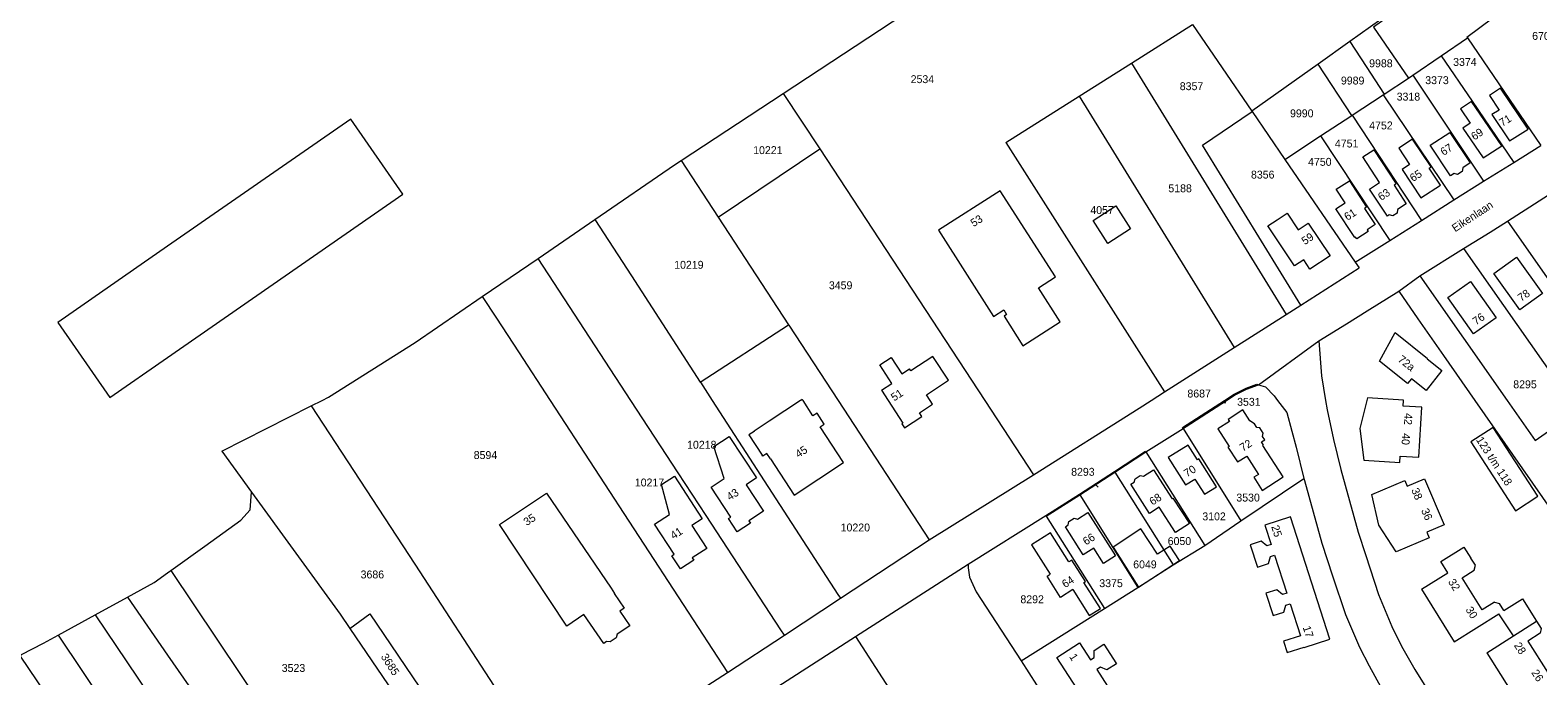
# Model space of a CAD drawing. Header units: metres. Extents: x 195864 to 198202, y 543264 to 544906.
# Tile 43 of 57: x 196969 to 197312, y 543937 to 544084. Entities that reach past the tile are written whole.
import ezdxf
from ezdxf.enums import TextEntityAlignment as Align

# ---------------------------------------------------------------- set-up
doc = ezdxf.new("R2010")
doc.units = ezdxf.units.M
doc.header["$MEASUREMENT"] = 0
for name, color, linetype, lineweight in [('Level 1', 7, 'Continuous', 0), ('Level 11', 7, 'Continuous', 0), ('Level 2', 7, 'Continuous', 0), ('Level 31', 7, 'Continuous', 0), ('Level 32', 7, 'Continuous', 0), ('Level 34', 7, 'Continuous', 0)]:
    doc.layers.add(name, color=color, linetype=linetype, lineweight=lineweight)
doc.styles.add('Style-CHAR_FAST_FONT', font='CHAR_FAST_FONT.shx')

msp = doc.modelspace()

# ---------------------------------------------------------------- linework, layer by layer
at = {"layer": 'Level 1', "color": 7, "linetype": 'Continuous', "lineweight": 0}
for p, q in [((197303.88, 544106.24), (197269.59, 544081.84)), ((197296.27, 544082.86), (197311.78, 544094.43)), ((197219.79, 544076.94), (197233.71, 544085.75)), ((197233.71, 544085.75), (197247.25, 544065.96)), ((197290.43, 544078.59), (197296.38, 544082.7)), ((197296.27, 544082.86), (197296.38, 544082.7)), ((197296.38, 544082.7), (197313.13, 544058.17)), ((197269.59, 544081.84), (197262.36, 544076.7)), ((197207.89, 544069.41), (197219.79, 544076.94)), ((197219.79, 544076.94), (197255.04, 544019.61)), ((197262.36, 544076.7), (197247.25, 544065.96)), ((197270.06, 544065), (197262.36, 544076.7)), ((197283.98, 544074.15), (197290.43, 544078.59)), ((197277.4, 544069.84), (197283, 544073.51)), ((197283, 544073.51), (197283.98, 544074.15)), ((197283.98, 544074.15), (197300.1, 544049.98)), ((197117.09, 544054.69), (197140.39, 544070.02)), ((197140.39, 544070.02), (197148.7, 544057.35)), ((197191.12, 544058.8), (197207.89, 544069.41)), ((197207.89, 544069.41), (197243.19, 544012.05)), ((197270.08, 544065.02), (197277.15, 544069.68)), ((197277.15, 544069.68), (197277.4, 544069.84)), ((197277.15, 544069.68), (197293.33, 544045.73)), ((197247.25, 544065.96), (197247.31, 544065.88)), ((197247.31, 544065.88), (197254.79, 544054.95)), ((197262.93, 544060.31), (197270.06, 544065)), ((197270.06, 544065), (197270.08, 544065.02)), ((197270.08, 544065.02), (197285.9, 544041.05)), ((197191.12, 544058.8), (197227.35, 544001.94)), ((197254.79, 544054.95), (197262.93, 544060.31)), ((197262.93, 544060.31), (197278.67, 544036.49)), ((197305.52, 544040.89), (197334.49, 544059.44)), ((197306.95, 544054.28), (197313.13, 544058.17)), ((197117.09, 544054.69), (197125.55, 544041.77)), ((197125.55, 544041.77), (197148.7, 544057.35)), ((197148.7, 544057.35), (197186.32, 544000)), ((197254.79, 544054.95), (197270.82, 544031.54)), ((197300.1, 544049.98), (197306.95, 544054.28)), ((197293.33, 544045.73), (197300.1, 544049.98)), ((197285.9, 544041.05), (197293.33, 544045.73)), ((197084.46, 544032.41), (197097.43, 544041.28)), ((197125.55, 544041.77), (197141.57, 544017.29)), ((197278.67, 544036.49), (197285.9, 544041.05)), ((197305.52, 544040.89), (197314.95, 544027.43)), ((197270.82, 544031.54), (197278.67, 544036.49)), ((197285.52, 544028.4), (197295.54, 544034.62)), ((197295.54, 544034.62), (197319.84, 544000)), ((197071.75, 544023.72), (197084.46, 544032.41)), ((197092.77, 544019.69), (197084.46, 544032.41)), ((197270.82, 544031.54), (197271.71, 544030.24)), ((197258.41, 544021.76), (197271.71, 544030.24)), ((197280.72, 544024.93), (197285.52, 544028.4)), ((197285.52, 544028.4), (197305.43, 544000)), ((197255.04, 544019.61), (197258.41, 544021.76)), ((197105.65, 544000), (197092.77, 544019.69)), ((197121.47, 544004.18), (197141.57, 544017.29)), ((197243.19, 544012.05), (197255.04, 544019.61)), ((197248.76, 544003.59), (197262.51, 544013.6)), ((197079.99, 544011.09), (197087.22, 544000)), ((197227.35, 544001.94), (197243.19, 544012.05)), ((197032.74, 543998.75), (197035.2, 544000)), ((197035.2, 544000), (197036.64, 544000.73)), ((197087.22, 544000), (197127.65, 543938.02)), ((197152.89, 544000), (197173.69, 543968.22)), ((197186.32, 544000), (197197.44, 543983.05)), ((197221.56, 543998.25), (197224.3, 544000)), ((197224.3, 544000), (197227.35, 544001.94)), ((197232.24, 543994.1), (197241.43, 544000)), ((197012.38, 543988.43), (197032.74, 543998.75)), ((197197.44, 543983.05), (197221.56, 543998.25)), ((197223.1, 543988.31), (197231.54, 543993.65)), ((197231.54, 543993.65), (197232.24, 543994.1)), ((197231.54, 543993.65), (197244.73, 543972.53)), ((197012.38, 543988.43), (197019.15, 543979.1)), ((197215.97, 543983.68), (197223.1, 543988.31)), ((197223.1, 543988.31), (197236.48, 543966.96)), ((197173.69, 543968.22), (197197.44, 543983.05)), ((197207.99, 543978.51), (197215.97, 543983.68)), ((197215.97, 543983.68), (197229.31, 543962.52)), ((197244.73, 543972.53), (197259.11, 543982.24)), ((197200.33, 543973.66), (197207.99, 543978.51)), ((197207.99, 543978.51), (197221.23, 543957.36)), ((197182.55, 543962.66), (197200.25, 543973.78)), ((197200.25, 543973.78), (197200.33, 543973.66)), ((197200.33, 543973.66), (197213.61, 543952.59)), ((197236.48, 543966.96), (197244.73, 543972.53)), ((197153.4, 543954.9), (197173.69, 543968.22)), ((197229.31, 543962.52), (197236.48, 543966.96)), ((197156.88, 543946.2), (197182.55, 543962.66)), ((197221.23, 543957.36), (197229.31, 543962.52)), ((197000, 543960.71), (197000.76, 543961.26)), ((197000.76, 543961.26), (197031.14, 543915.9)), ((196983.47, 543951.13), (196990.85, 543955.16)), ((196990.85, 543955.16), (197000, 543941.94)), ((197213.61, 543952.59), (197221.23, 543957.36)), ((197140.64, 543946.53), (197153.4, 543954.9)), ((197194.6, 543940.63), (197213.61, 543952.59)), ((196975.01, 543946.51), (196983.47, 543951.13)), ((196983.47, 543951.13), (197000, 543926.69)), ((196975.01, 543946.51), (197000, 543909.44)), ((197041.54, 543948.03), (197058.02, 543923.82)), ((197088.38, 543902.26), (197156.88, 543946.2)), ((197127.65, 543938.02), (197140.64, 543946.53)), ((197156.88, 543946.2), (197203.22, 543874.59)), ((197000, 543941.94), (197031.55, 543896.36)), ((197106.9, 543924.63), (197127.65, 543938.02)), ((197194.6, 543940.63), (197210.66, 543915.76))]:
    msp.add_line(p, q, dxfattribs=at)
at = {"layer": 'Level 1', "color": 7, "linetype": 'Continuous', "lineweight": 0, "flags": 128}
for points in [[(197140.39, 544070.02), (197187.22, 544100.83), (197211.85, 544117.68)], [(197304.16, 544105.84), (197274.97, 544085.11), (197283, 544073.51)], [(197269.59, 544081.84), (197273.3, 544076.15), (197277.4, 544069.84)], [(197290.43, 544078.59), (197297.47, 544068.23), (197306.95, 544054.28)], [(197258.41, 544021.76), (197235.98, 544058.24), (197247.31, 544065.88)], [(197097.43, 544041.28), (197115.59, 544053.7), (197117.09, 544054.69)], [(197097.43, 544041.28), (197105.76, 544028.44), (197121.47, 544004.18)], [(197295.54, 544034.62), (197301.59, 544038.36), (197305.52, 544040.89)], [(197036.64, 544000.73), (197056.44, 544013.25), (197071.75, 544023.72)], [(197071.75, 544023.72), (197074.99, 544018.76), (197079.99, 544011.09)], [(197262.51, 544013.6), (197268.8, 544017.51), (197273.57, 544020.48), (197280.72, 544024.93)], [(197280.72, 544024.93), (197285.11, 544018.64), (197290.93, 544010.29), (197298.11, 544000)], [(197141.57, 544017.29), (197141.65, 544017.18), (197152.89, 544000)], [(197262.51, 544013.6), (197263.12, 544005.66), (197264.04, 544000)], [(197121.47, 544004.18), (197121.48, 544004.17), (197124.17, 544000)], [(197241.01, 544000), (197243.2, 544001.41), (197245.92, 544002.78), (197248.39, 544003.7), (197248.76, 544003.59)], [(197241.43, 544000), (197243.32, 544001.21), (197246.02, 544002.57), (197248.76, 544003.59)], [(197248.76, 544003.59), (197250.32, 544003.14), (197252.3, 544001.09), (197253.12, 544000)], [(197140.64, 543946.53), (197139.86, 543947.71), (197122.78, 543973.82), (197116.45, 543983.49), (197105.65, 544000)], [(197124.17, 544000), (197135.19, 543983), (197152.83, 543955.78), (197153.4, 543954.9)], [(197231.54, 543993.65), (197231.42, 543993.84), (197241.01, 544000)], [(197253.12, 544000), (197255.19, 543997.27), (197256.39, 543993.04), (197257.34, 543989.39), (197259.11, 543982.24)], [(197264.04, 544000), (197264.38, 543997.89), (197265.85, 543991.13), (197267.55, 543984.27), (197271.48, 543970.02), (197273.22, 543964.66), (197276.14, 543955.79), (197279.18, 543948.45), (197281.4, 543944.01), (197284.39, 543938.69), (197287.69, 543933.46)], [(197298.11, 544000), (197313.53, 543977.89), (197330.7, 543953.27)], [(197305.43, 544000), (197311.83, 543990.86), (197321.48, 543997.66)], [(197032.74, 543998.75), (197056.33, 543962.72), (197075.44, 543933.38), (197088.93, 543912.91)], [(197200.25, 543973.78), (197207.91, 543978.64), (197215.89, 543983.81), (197223.02, 543988.44), (197223.1, 543988.31)], [(197000.76, 543961.26), (197008.48, 543966.77), (197016.72, 543972.71), (197018.83, 543975.08), (197019.15, 543979.1)], [(197019.15, 543979.1), (197039.34, 543951.26), (197041.54, 543948.03)], [(197259.11, 543982.24), (197259.23, 543981.74), (197263.21, 543967.5), (197265.61, 543960.05), (197268.61, 543951.23), (197271.8, 543943.76), (197274, 543939.53), (197277.85, 543932.41)], [(197182.55, 543962.66), (197182.58, 543961.88), (197182.82, 543959.74), (197184.41, 543956.39), (197194.6, 543940.63)], [(196990.85, 543955.16), (196996.93, 543958.48), (197000, 543960.71)], [(197041.54, 543948.03), (197046.11, 543951.37), (197059.05, 543932.3)], [(196966.54, 543941.9), (196966.65, 543942.07), (196971.68, 543944.69), (196975.01, 543946.51)], [(197000, 543892.11), (196996.82, 543896.81), (196987.67, 543910.34), (196966.43, 543941.73)]]:
    msp.add_lwpolyline(points, dxfattribs=at)
at = {"layer": 'Level 11', "color": 7, "linetype": 'Continuous', "lineweight": 13}
for p, q in [((197000, 544009.81), (197053.65, 544047.04)), ((197169.49, 544006.75), (197169.16, 544007.25)), ((197144.35, 544000), (197137.15, 543995.28)), ((197144.38, 544000.02), (197144.35, 544000)), ((197162.77, 544002.34), (197164.3, 544000)), ((197173.9, 544000), (197173.06, 544001.27)), ((197209.29, 543958.71), (197206.17, 543963.63)), ((197298.21, 543962.45), (197297.19, 543964.08)), ((197297.97, 543961.34), (197298.21, 543962.45)), ((197208.95, 543958.49), (197209.29, 543958.71)), ((197285.89, 543956.96), (197291.9, 543960.74)), ((197206.41, 543956.88), (197210.15, 543950.96)), ((197302.58, 543954.01), (197303.7, 543953.74)), ((197304.7, 543952.14), (197303.7, 543953.74)), ((197304.7, 543952.14), (197308.93, 543954.8)), ((197308.93, 543954.8), (197312.16, 543949.69)), ((197300.86, 543942.49), (197312.16, 543949.69)), ((197306.91, 543946.34), (197303.6, 543951.4)), ((197312.16, 543949.69), (197313.2, 543948.05))]:
    msp.add_line(p, q, dxfattribs=at)
at = {"layer": 'Level 11', "color": 7, "linetype": 'Continuous', "lineweight": 13, "flags": 128}
for points in [[(197310.27, 544061.89), (197303.97, 544071.18), (197301.41, 544069.55), (197303.64, 544066.23), (197301.98, 544065.19), (197306.03, 544059.21), (197310.27, 544061.89)], [(197304.21, 544058.05), (197297.34, 544068.15), (197294.79, 544066.5), (197297.02, 544063.21), (197295.39, 544062.1), (197300.01, 544055.36), (197304.21, 544058.05)], [(197053.65, 544047.04), (197041.77, 544064.17), (197000, 544035.19)], [(197290.26, 544049.09), (197287.66, 544052.97), (197288.12, 544053.28), (197283.9, 544059.58), (197280.77, 544057.51), (197283.2, 544053.77), (197281.51, 544052.67), (197285.78, 544046.19), (197290.26, 544049.09)], [(197297.05, 544054.15), (197295.32, 544053.04), (197295.23, 544052.24), (197294.13, 544051.54), (197293.39, 544051.76), (197292.55, 544051.2), (197287.89, 544058.23), (197292.37, 544061.13), (197297.05, 544054.15)], [(197282.46, 544044.85), (197280.48, 544043.55), (197280.39, 544042.73), (197279.38, 544042.09), (197278.59, 544042.35), (197278.15, 544042.06), (197274.1, 544048.21), (197276.37, 544049.7), (197272.52, 544055.55), (197275.06, 544057.15), (197280.13, 544049.42), (197279.67, 544049.12), (197282.46, 544044.85)], [(197203.52, 544017.91), (197198.56, 544025.69), (197202.46, 544028.18), (197189.85, 544047.83), (197175.79, 544038.84), (197188.36, 544019.18), (197190.65, 544020.65), (197191.3, 544019.63), (197190.73, 544019.26), (197195.05, 544012.49), (197203.52, 544017.91)], [(197275.35, 544040.13), (197273.5, 544038.92), (197273.78, 544038.5), (197271.18, 544036.84), (197270.91, 544037.26), (197270.72, 544037.14), (197266.39, 544043.72), (197268.52, 544045.1), (197266.5, 544048.22), (197269.47, 544050.11), (197273.41, 544044.11), (197272.93, 544043.8), (197275.35, 544040.13)], [(197211.03, 544041.02), (197216.24, 544044.37), (197219.58, 544039.17), (197214.37, 544035.82), (197211.03, 544041.02)], [(197259.1, 544032.04), (197257, 544030.68), (197250.88, 544039.85), (197252.98, 544041.21)], [(197252.98, 544041.21), (197255.27, 544042.68), (197257.8, 544038.89), (197260.11, 544040.44), (197265.13, 544033.01), (197260.47, 544029.98), (197259.1, 544032.04)], [(197000, 544035.19), (196974.94, 544017.81), (196986.84, 544000.68), (197000, 544009.81)], [(197313.49, 544024.37), (197308.34, 544020.71), (197302.45, 544028.99), (197307.6, 544032.66), (197313.49, 544024.37)], [(197302.99, 544018.83), (197297.82, 544015.17), (197291.94, 544023.47), (197297.12, 544027.14), (197302.99, 544018.83)], [(197276.35, 544009), (197279.9, 544015.53), (197287.32, 544009.61), (197287.25, 544009.52), (197290.59, 544006.87), (197286.96, 544002.3), (197283.61, 544004.96), (197282.73, 544003.86), (197276.35, 544009)], [(197173.06, 544001.27), (197178.08, 544004.6), (197174.48, 544010.05), (197169.49, 544006.75)], [(197162.77, 544002.34), (197165.16, 544003.91), (197162.4, 544008.11), (197164.98, 544009.8), (197167.39, 544006.1), (197169.16, 544007.25)], [(197137.46, 543986.73), (197142.88, 543978.45), (197154.14, 543985.83), (197148.79, 543994.03), (197149.72, 543994.63), (197148.09, 543997.13), (197147.16, 543996.52), (197144.89, 544000)], [(197144.89, 544000), (197144.73, 544000.25), (197144.38, 544000.02)], [(197164.3, 544000), (197167.68, 543994.86), (197167.41, 543994.68), (197168, 543993.79), (197171.99, 543996.38), (197171.45, 543997.19), (197174.45, 543999.18), (197173.9, 544000)], [(197273.49, 544000), (197271.9, 543993.59), (197272.76, 543986.41), (197280.97, 543985.9), (197281.06, 543987.3), (197285.3, 543987.05), (197285.98, 543998.45), (197281.72, 543998.7), (197281.8, 544000)], [(197281.8, 544000), (197281.8, 544000.09), (197273.64, 544000.6), (197273.49, 544000)], [(197254.38, 543982.56), (197249.76, 543989.76), (197249.87, 543989.83), (197249.41, 543990.55), (197250.17, 543991.04), (197249.66, 543991.83), (197249.85, 543992.55), (197249.07, 543993.75), (197248.36, 543993.88), (197247.84, 543994.68), (197246.81, 543995.39), (197245.21, 543997.86), (197241.85, 543995.7), (197242.14, 543995.24), (197239.51, 543993.54), (197242.08, 543989.54), (197241.8, 543989.36), (197243.98, 543986), (197246.06, 543987.33), (197248.73, 543983.14), (197247.7, 543982.49), (197249.62, 543979.48), (197254.38, 543982.56)], [(197137.15, 543995.28), (197133.76, 543993.02), (197133.78, 543992.97), (197132.52, 543992.15), (197135.55, 543987.52)], [(197312.44, 543978.21), (197302.26, 543993.88), (197297.14, 543990.56), (197307.33, 543974.88), (197312.44, 543978.21)], [(197132.91, 543972.04), (197129.87, 543970.05), (197127.88, 543973.08), (197128.42, 543973.44), (197123.95, 543980.25), (197126.94, 543982.21), (197124.55, 543989.52), (197128.07, 543991.82), (197134.26, 543982.37), (197131.89, 543980.81), (197135.86, 543974.74), (197132.55, 543972.58), (197132.91, 543972.04)], [(197239.18, 543980.34), (197235.18, 543986.67), (197234.84, 543986.45), (197232.71, 543989.83), (197228.17, 543986.97), (197232.1, 543980.74), (197234.26, 543982.1), (197236.46, 543978.63), (197239.18, 543980.34)], [(197137.46, 543986.73), (197136.67, 543987.95), (197135.69, 543987.31), (197135.55, 543987.52)], [(197116.96, 543961.59), (197114.96, 543964.62), (197115.5, 543964.97), (197111.04, 543971.79), (197114.43, 543974.02), (197112.62, 543980.84), (197115.55, 543982.76), (197121.9, 543973.05), (197119.52, 543971.49), (197122.93, 543966.28), (197119.63, 543964.11), (197119.99, 543963.57), (197116.96, 543961.59)], [(197232.99, 543971.93), (197229.85, 543969.9), (197226.14, 543975.65), (197223.92, 543974.23), (197219.62, 543980.9), (197220.39, 543981.4), (197220.61, 543982.12), (197221.79, 543982.88), (197222.52, 543982.77), (197224.81, 543984.17), (197229.06, 543977.62), (197229.24, 543977.74), (197232.99, 543971.93)], [(197280.15, 543965.47), (197276.17, 543971.57), (197274.6, 543978.59), (197282.13, 543981.79), (197282.68, 543980.5), (197286.61, 543982.17), (197291.08, 543971.64), (197287.16, 543969.98), (197287.71, 543968.69), (197280.15, 543965.47)], [(197105.36, 543948.64), (197102.52, 543946.7), (197102.28, 543945.91), (197100.94, 543945), (197100.1, 543945.06), (197099.44, 543944.61), (197094.94, 543951.22), (197091.04, 543948.57), (197075.69, 543971.73), (197086.42, 543978.85), (197101.15, 543957.23), (197101.11, 543957.2), (197101.91, 543956.03), (197101.82, 543955.97), (197104.08, 543952.63), (197103.1, 543951.96), (197105.36, 543948.64)], [(197216.14, 543964.59), (197213.4, 543962.87), (197211.21, 543966.34), (197208.79, 543964.81), (197204.73, 543971.23), (197205.38, 543971.64), (197205.48, 543972.41), (197206.7, 543973.18), (197207.49, 543972.97), (197209.86, 543974.45), (197216.14, 543964.59)], [(197265.02, 543945.57), (197256.07, 543973.47), (197250.21, 543971.59), (197251.64, 543967.16), (197250.68, 543966.86), (197249.38, 543967.91), (197246.89, 543967.11), (197248.53, 543962.02), (197251.02, 543962.82), (197251.47, 543964.41), (197252.42, 543964.72), (197255.18, 543956.11), (197254.23, 543955.8), (197252.93, 543956.84), (197250.45, 543956.04), (197252.08, 543950.95), (197254.57, 543951.75), (197255.02, 543953.34), (197255.97, 543953.65), (197258.31, 543946.37), (197254.48, 543945.15), (197255.29, 543942.58), (197259.14, 543943.8), (197259.17, 543943.69), (197265.02, 543945.57)], [(197206.17, 543963.63), (197205.51, 543963.21), (197201.33, 543969.81), (197197, 543967.09), (197201.23, 543960.39)], [(197230.74, 543963.54), (197228.62, 543966.82), (197225.7, 543964.93), (197221.96, 543970.72), (197215.63, 543966.6), (197221.36, 543957.46), (197230.74, 543963.54)], [(197291.9, 543960.74), (197290.31, 543963.27), (197295.6, 543966.6), (197297.19, 543964.08)], [(197206.41, 543956.88), (197203.6, 543955.1), (197200.53, 543959.94), (197201.23, 543960.39)], [(197210.15, 543950.96), (197212.7, 543952.58), (197208.95, 543958.49)], [(197302.58, 543954.01), (197299.78, 543952.25), (197295.17, 543959.59), (197297.97, 543961.34)], [(197285.89, 543956.96), (197293.41, 543944.99), (197303.6, 543951.4)], [(197222.72, 543930.22), (197220.52, 543928.8), (197219.03, 543929.47), (197218.18, 543928.93), (197220.71, 543925.03), (197215.55, 543921.69), (197202.78, 543941.41), (197207.94, 543944.76), (197210.47, 543940.85), (197211.31, 543941.41), (197211.3, 543943.03), (197213.49, 543944.47), (197216.39, 543939.99), (197214.2, 543938.57), (197212.71, 543939.23), (197211.87, 543938.69), (197216.78, 543931.11), (197217.62, 543931.66), (197217.62, 543933.29), (197219.81, 543934.71), (197222.72, 543930.22)], [(197313.2, 543948.05), (197312.95, 543946.94), (197310.16, 543945.16), (197314.84, 543937.83), (197317.63, 543939.61), (197318.75, 543939.34), (197319.78, 543937.72)], [(197300.86, 543942.49), (197308.37, 543930.54), (197314.43, 543934.35)]]:
    msp.add_lwpolyline(points, dxfattribs=at)
at = {"layer": 'Level 31', "color": 7, "linetype": 'Continuous', "lineweight": 0}
for p, q in [((197241.34, 543999.45), (197240.35, 543999.41)), ((197212.22, 543980.21), (197211.54, 543980.9))]:
    msp.add_line(p, q, dxfattribs=at)

# ---------------------------------------------------------------- texts
at = {"layer": 'Level 2', "color": 7, "linetype": 'Continuous', "lineweight": 13, "style": 'Style-CHAR_FAST_FONT'}
for s, rotation, p in [('6703', 0, (197313.84, 544083.12)), ('9988', 0, (197276.67, 544076.88)), ('3374', 0, (197295.82, 544077.18)), ('2534', 0, (197172.11, 544073.26)), ('8357', 0, (197233.48, 544071.66)), ('9989', 0, (197270.23, 544072.95)), ('3373', 0, (197289.46, 544073.03)), ('3318', 0, (197282.94, 544069.28)), ('9990', 0, (197258.63, 544065.47)), ('4752', 0, (197276.68, 544062.71)), ('4751', 0, (197268.86, 544058.59)), ('10221', 0, (197136.87, 544057.08)), ('4750', 0, (197262.74, 544054.41)), ('8356', 0, (197249.72, 544051.5)), ('5188', 0, (197230.88, 544048.38)), ('4057', 0, (197213.08, 544043.41)), ('10219', 0, (197118.86, 544030.94)), ('3459', 0, (197153.47, 544026.27)), ('8295', 0, (197309.53, 544003.69)), ('8687', 0, (197235.22, 544001.59)), ('3531', 0, (197246.56, 543999.7)), ('10218', 0, (197121.8, 543989.91)), ('8594', 0, (197072.47, 543987.56)), ('8293', 0, (197208.71, 543983.74)), ('10217', 0, (197109.88, 543981.31)), ('3530', 0, (197246.38, 543977.87)), ('3102', 0, (197238.62, 543973.58)), ('10220', 0, (197156.82, 543971.05)), ('6050', 0, (197230.73, 543967.95)), ('6049', 0, (197222.86, 543962.64)), ('3686', 0, (197046.68, 543960.34)), ('3375', 0, (197215.13, 543958.35)), ('8292', 0, (197197.14, 543954.68)), ('3685', 302.959, (197050.75, 543939.83)), ('3523', 0, (197028.69, 543939.02))]:
    msp.add_text(s, height=1.8, rotation=rotation, dxfattribs=at).set_placement(p, align=Align.MIDDLE_CENTER)
at = {"layer": 'Level 32', "color": 7, "linetype": 'Continuous', "lineweight": 13, "style": 'Style-CHAR_FAST_FONT'}
for s, rotation, p in [('71', 32.0844, (197304.36, 544062.38)), ('69', 34.1191, (197298, 544059.24)), ('67', 32.8798, (197290.96, 544055.74)), ('65', 33.0383, (197283.99, 544049.78)), ('63', 33.3722, (197276.73, 544045.48)), ('53', 32.5459, (197183.81, 544039.51)), ('61', 32.959, (197269.02, 544040.93)), ('59', 33.8331, (197259.32, 544035.4)), ('78', 35.4711, (197308.67, 544022.47)), ('76', 35.3112, (197298.37, 544017.09)), ('72a', 321.5371, (197280.4, 544009.06)), ('51', 33.2135, (197165.67, 543999.76)), ('42', 266.6167, (197282.09, 543997.16)), ('45', 33.2449, (197143.86, 543986.84)), ('72', 32.5459, (197245.19, 543988.31)), ('40', 266.6167, (197281.54, 543992.6)), ('123 t/m 118', 303.0071, (197298.3, 543991.03)), ('70', 32.3393, (197232.45, 543982.44)), ('43', 33.2449, (197128.2, 543977.11)), ('38', 293.0255, (197283.55, 543979.6)), ('68', 32.7524, (197224.59, 543976.02)), ('35', 33.4994, (197081.9, 543971.35)), ('36', 293.0255, (197285.81, 543974.95)), ('41', 33.2449, (197115.39, 543968.26)), ('66', 32.2603, (197209.41, 543966.93)), ('25', 287.7643, (197251.64, 543971.24)), ('64', 32.4185, (197204.65, 543957.19)), ('32', 302.1329, (197291.92, 543958.66)), ('30', 302.1329, (197295.9, 543952.32)), ('17', 287.8189, (197258.83, 543948.29)), ('28', 302.4976, (197306.95, 543944.16)), ('1', 302.959, (197205.53, 543941.58)), ('26', 302.4976, (197310.9, 543937.96))]:
    msp.add_text(s, height=1.8, rotation=rotation, dxfattribs=at).set_placement(p)
at = {"layer": 'Level 34', "color": 7, "linetype": 'Continuous', "lineweight": 13, "style": 'Style-CHAR_FAST_FONT'}
msp.add_text('Eikenlaan', height=1.8, rotation=33.1656, dxfattribs=at).set_placement((197293.6, 544038.34))

doc.saveas('drawing.dxf')
